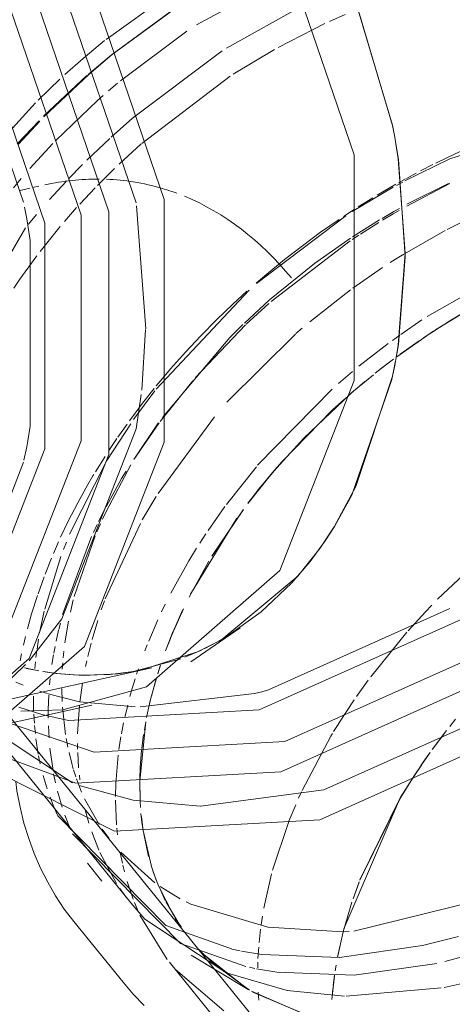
# Model space of a CAD drawing. Header units: millimetres. Extents: x -121 to 29920, y 1231 to 31888.
# Tile 51 of 106: x 9223 to 9271, y 12447 to 12556. Entities that reach past the tile are written whole.
import ezdxf

# ---------------------------------------------------------------- set-up
doc = ezdxf.new("R2010")
doc.units = ezdxf.units.MM
doc.linetypes.add('ADSK_Осевая', pattern=[700, 500, -100, 0, -100])
doc.layers.add('P-PIPE-____-CNTR', color=3, linetype='ADSK_Осевая', lineweight=20)
doc.layers.add('P-PIPE-____-OTLN', color=3, linetype='Continuous', lineweight=20)

# ---------------------------------------------------------------- blocks, each defined once
blk = doc.blocks.new('ADSK_ППР_Крестовина одноплоскостная канализационная - Одноплоскостная-V10-3D severage Left')
at = {"layer": 'P-PIPE-____-OTLN', "color": 10}
for p, q in [((-15515.9, 12540.05), (-15517.27, 12539.35)), ((-15517.77, 12539.1), (-15518.84, 12538.51)), ((-15520.02, 12537.86), (-15522.09, 12536.65)), ((-15519.25, 12538.11), (-15519.95, 12537.73)), ((-15518.94, 12538.45), (-15519.72, 12538.03)), ((-15514.02, 12537.94), (-15518.82, 12535.43)), ((-15514.16, 12537.96), (-15518.79, 12535.64)), ((-15520.31, 12537.53), (-15524.86, 12534.82)), ((-15522.59, 12536.34), (-15524.21, 12535.34)), ((-15524.67, 12535.04), (-15525.82, 12534.28)), ((-15520.25, 12534.82), (-15521.55, 12534.06)), ((-15520.31, 12534.58), (-15521.49, 12533.87)), ((-15519.65, 12534.96), (-15520.31, 12534.58)), ((-15519.63, 12535.17), (-15520.25, 12534.82)), ((-15525.58, 12534.35), (-15535.5, 12526.83)), ((-15521.83, 12533.9), (-15524.84, 12532)), ((-15521.91, 12533.61), (-15523.95, 12532.32)), ((-15524.14, 12532.19), (-15524.87, 12531.71)), ((-15525.09, 12531.56), (-15533.89, 12524.83)), ((-15525.06, 12531.85), (-15529.05, 12529.05)), ((-15529.05, 12529.05), (-15534.04, 12525.02)), ((-15507.18, 12528.47), (-15516.53, 12523.17)), ((-15536.33, 12526.1), (-15546.64, 12515.09)), ((-15534.1, 12524.96), (-15536.84, 12522.43)), ((-15534.12, 12524.62), (-15536.66, 12522.3)), ((-15517.12, 12522.79), (-15519.48, 12521.16)), ((-15536.72, 12522.24), (-15542.29, 12516.36)), ((-15537.01, 12522.27), (-15538.47, 12520.81)), ((-15538.47, 12520.81), (-15545.95, 12511.93)), ((-15520.87, 12520.15), (-15524.13, 12517.62)), ((-15519.58, 12521.09), (-15520.4, 12520.5)), ((-15524.83, 12517.04), (-15526.38, 12515.72)), ((-15545.77, 12516.47), (-15546.63, 12515.44)), ((-15542.59, 12516.02), (-15546.2, 12511.48)), ((-15546.81, 12514.88), (-15549.15, 12511.71)), ((-15527.1, 12515.08), (-15535.38, 12506.62)), ((-15548.87, 12512.56), (-15549.61, 12511.57)), ((-15549.47, 12511.24), (-15552.11, 12507.13)), ((-15549.88, 12511.18), (-15550.89, 12509.75)), ((-15546.32, 12511.32), (-15549.14, 12507.26)), ((-15546.41, 12511.29), (-15549.11, 12507.25)), ((-15551, 12509.59), (-15551.89, 12508.25)), ((-15552.11, 12507.13), (-15556.27, 12498.94)), ((-15552.32, 12507.6), (-15553.37, 12505.9)), ((-15549.48, 12506.65), (-15552.23, 12501.42)), ((-15549.98, 12505.96), (-15550.49, 12505.14)), ((-15535.52, 12506.46), (-15538.84, 12502.27)), ((-15553.57, 12505.58), (-15553.67, 12505.43)), ((-15550.49, 12505.14), (-15552.21, 12502)), ((-15552.31, 12501.81), (-15553.04, 12500.35)), ((-15539.02, 12502.03), (-15540.88, 12499.37)), ((-15552.23, 12501.42), (-15552.6, 12500.64)), ((-15553.19, 12500.04), (-15553.61, 12499.16)), ((-15552.83, 12500.12), (-15553.23, 12499.22)), ((-15553.82, 12498.71), (-15557.04, 12490.03)), ((-15553.41, 12498.78), (-15555.74, 12492.03)), ((-15541.14, 12498.99), (-15541.8, 12497.97)), ((-15558.05, 12496.81), (-15557.49, 12498.1)), ((-15556.62, 12498.08), (-15556.94, 12497.27)), ((-15542.16, 12497.41), (-15543.01, 12496.01)), ((-15557.25, 12496.47), (-15559.03, 12490.62)), ((-15558.98, 12494.52), (-15558.29, 12496.28)), ((-15543.01, 12496.01), (-15545.03, 12492.38)), ((-15515.38, 12491.72), (-15510.9, 12495.95)), ((-15559.77, 12492.34), (-15559.1, 12494.22)), ((-15555.85, 12491.65), (-15556.17, 12490.3)), ((-15545.63, 12491.19), (-15546.05, 12490.33)), ((-15516.71, 12490.34), (-15516.02, 12491.06)), ((-15559.08, 12490.41), (-15559.59, 12487.97)), ((-15518.64, 12488.22), (-15516.71, 12490.34)), ((-15557.29, 12489.08), (-15557.47, 12488.37)), ((-15556.39, 12489.28), (-15556.8, 12486.88)), ((-15546.47, 12489.42), (-15547.48, 12487.07)), ((-15561.39, 12486.6), (-15561.16, 12487.58)), ((-15557.49, 12488.27), (-15557.76, 12487.07)), ((-15522.81, 12483.09), (-15518.79, 12488.05)), ((-15559.71, 12487.3), (-15559.88, 12486.18)), ((-15557.88, 12486.46), (-15558.02, 12485.71)), ((-15547.64, 12486.66), (-15547.9, 12486)), ((-15561.74, 12484.86), (-15561.59, 12485.64)), ((-15559.9, 12486.07), (-15560, 12485.25)), ((-15558.05, 12485.55), (-15558.22, 12484.48)), ((-15556.91, 12485.96), (-15556.99, 12485.2)), ((-15560.06, 12484.75), (-15560.13, 12484.02)), ((-15557.03, 12484.65), (-15557.08, 12483.95)), ((-15548.62, 12484), (-15548.83, 12483.38)), ((-15558.42, 12482.92), (-15558.49, 12482.19)), ((-15548.98, 12482.89), (-15549.32, 12481.78)), ((-15524.39, 12480.91), (-15523.08, 12482.73)), ((-15560.28, 12480.94), (-15560.26, 12479.27)), ((-15558.57, 12481.07), (-15558.63, 12479.45)), ((-15557.13, 12481.81), (-15557.09, 12480.34)), ((-15549.32, 12481.78), (-15549.56, 12480.92)), ((-15557.06, 12479.71), (-15556.72, 12476.7)), ((-15549.81, 12479.96), (-15550.14, 12478.56)), ((-15526.34, 12477.96), (-15524.65, 12480.53)), ((-15560.24, 12478.96), (-15560.18, 12477.93)), ((-15558.63, 12479.45), (-15558.63, 12478.49)), ((-15560.16, 12477.69), (-15560.07, 12476.79)), ((-15558.62, 12477.66), (-15558.55, 12476.3)), ((-15550.27, 12477.99), (-15550.51, 12476.74)), ((-15526.93, 12477), (-15526.37, 12477.91)), ((-15513.38, 12478.39), (-15514.04, 12477.58)), ((-15550.56, 12476.44), (-15550.78, 12475.01)), ((-15530.44, 12470.45), (-15527.25, 12476.48)), ((-15527.23, 12476.51), (-15527.05, 12476.81)), ((-15514.4, 12477.11), (-15515.98, 12475.02)), ((-15514.67, 12476.76), (-15515.97, 12475.03)), ((-15560, 12476.21), (-15559.74, 12474.49)), ((-15556.65, 12476.24), (-15556.46, 12475.27)), ((-15559.71, 12474.33), (-15559.52, 12473.43)), ((-15558.45, 12475.18), (-15558.1, 12472.67)), ((-15556.33, 12474.68), (-15556.03, 12473.46)), ((-15550.86, 12474.37), (-15551.12, 12471.28)), ((-15516.35, 12474.5), (-15517.24, 12473.23)), ((-15516.26, 12474.63), (-15517.14, 12473.37)), ((-15556.03, 12473.46), (-15555.85, 12472.85)), ((-15517.19, 12473.29), (-15518.04, 12472.03)), ((-15559.2, 12472.12), (-15558.75, 12470.63)), ((-15558.04, 12472.3), (-15557.83, 12471.31)), ((-15555.83, 12472.77), (-15555.58, 12471.99)), ((-15517.85, 12472.32), (-15519.53, 12469.65)), ((-15555.5, 12471.77), (-15554.93, 12470.27)), ((-15551.13, 12471.26), (-15551.16, 12469.8)), ((-15557.61, 12470.37), (-15557.1, 12468.59)), ((-15530.83, 12469.59), (-15530.5, 12470.31)), ((-15558.43, 12469.71), (-15558.16, 12469.01)), ((-15554.6, 12469.54), (-15552.98, 12466.66)), ((-15551.16, 12469.4), (-15551.04, 12466.64)), ((-15531.91, 12467.03), (-15531.15, 12468.87)), ((-15519.53, 12469.65), (-15525.79, 12455.08)), ((-15556.8, 12467.7), (-15556.17, 12466.12)), ((-15533.73, 12461.6), (-15531.92, 12467)), ((-15552.64, 12466.16), (-15551.88, 12465.12)), ((-15551.01, 12466.26), (-15550.93, 12465.52)), ((-15550.63, 12463.52), (-15550.4, 12462.39)), ((-15550.58, 12463.59), (-15546.79, 12460.2)), ((-15550.35, 12462.17), (-15550.17, 12461.41)), ((-15534.7, 12457.38), (-15533.84, 12461.19)), ((-15549.86, 12460.33), (-15549.2, 12458.38)), ((-15524.1, 12460.29), (-15524.78, 12458.43)), ((-15546.19, 12459.77), (-15543.98, 12458.42)), ((-15524.7, 12454.8), (-15505.29, 12459.63)), ((-15549.06, 12458.01), (-15548.57, 12456.87)), ((-15542.79, 12457.82), (-15534.25, 12455.26)), ((-15524.91, 12458.04), (-15525.88, 12454.73)), ((-15534.99, 12455.51), (-15534.85, 12456.47)), ((-15535.22, 12453.55), (-15535.06, 12455.04)), ((-15534.19, 12455.25), (-15525.92, 12454.74)), ((-15525.88, 12454.73), (-15526.51, 12451.88)), ((-15525.88, 12454.74), (-15526.5, 12451.93)), ((-15535.34, 12451.78), (-15535.26, 12453.04)), ((-15535.37, 12450.73), (-15535.35, 12451.36)), ((-15526.66, 12451.03), (-15526.76, 12450.4)), ((-15526.84, 12449.87), (-15527.12, 12447.21)), ((-15526.83, 12449.91), (-15526.97, 12448.82)), ((-15535.26, 12447.14), (-15535.32, 12448.04)), ((-15527.01, 12448.46), (-15527.1, 12447.49))]:
    blk.add_line(p, q, dxfattribs=at)
at = {"layer": 'P-PIPE-____-OTLN', "color": 9}
for p, q in [((-15558.16, 12469.01), (-15557.79, 12468.13)), ((-15543.33, 12458.08), (-15542.79, 12457.82)), ((-15548.45, 12456.61), (-15545.43, 12451.68)), ((-15525.92, 12454.74), (-15525.21, 12454.77)), ((-15517.05, 12453.21), (-15513.05, 12454.23)), ((-15538.23, 12452.83), (-15537.3, 12452.63)), ((-15537.17, 12452.6), (-15534.9, 12452.22)), ((-15514.58, 12451.45), (-15511.4, 12452.28)), ((-15544.49, 12450.56), (-15539.14, 12445.96)), ((-15536.27, 12450.8), (-15535.67, 12450.67)), ((-15535.51, 12450.64), (-15533.23, 12450.26))]:
    blk.add_line(p, q, dxfattribs=at)
at = {"layer": 'P-PIPE-____-OTLN', "color": 22}
for p, q in [((-15554.28, 12462.37), (-15552.67, 12460.38)), ((-15555.79, 12455.9), (-15550.33, 12449.14)), ((-15545.18, 12451.37), (-15529.39, 12431.87))]:
    blk.add_line(p, q, dxfattribs=at)
at = {"layer": 'P-PIPE-____-OTLN', "color": 10}
for points in [[(-15498.21, 12545.69, 0), (-15514.03, 12540.68, 0), (-15519.03, 12538.23, 0)], [(-15511.34, 12542.17, 0), (-15513.37, 12541.27, 0), (-15515.58, 12540.22, 0)], [(-15526.31, 12533.96, 0), (-15528.38, 12532.52, 0), (-15530.41, 12531.03, 0), (-15532.4, 12529.48, 0), (-15534.35, 12527.88, 0), (-15535.53, 12526.86, 0)], [(-15536.56, 12525.96, 0), (-15538.12, 12524.53, 0), (-15539.94, 12522.79, 0), (-15541.69, 12521.01, 0), (-15543.4, 12519.19, 0), (-15545.05, 12517.33, 0), (-15545.77, 12516.47, 0)], [(-15546.86, 12515.15, 0), (-15548.16, 12513.52, 0), (-15548.87, 12512.56, 0)], [(-15557.26, 12498.62, 0), (-15556.41, 12500.4, 0), (-15555.35, 12502.45, 0), (-15554.22, 12504.49, 0), (-15553.67, 12505.43, 0)], [(-15560.94, 12488.43, 0), (-15560.49, 12490.09, 0), (-15559.84, 12492.15, 0)], [(-15518.04, 12472.03, 0), (-15519.53, 12469.65, 0), (-15524.01, 12460.51, 0)]]:
    blk.add_polyline3d(points, dxfattribs=at)
at = {"layer": 'P-PIPE-____-OTLN', "color": 22}
for points in [[(-15550.33, 12449.14, 0), (-15549.19, 12447.82, 0), (-15547.97, 12446.57, 0)], [(-15555.79, 12455.9, 0), (-15556.85, 12457.28, 0), (-15557.82, 12458.73, 0), (-15558.7, 12460.25, 0), (-15559.49, 12461.82, 0), (-15560.2, 12463.44, 0), (-15560.81, 12465.11, 0), (-15561.34, 12466.84, 0), (-15561.77, 12468.61, 0), (-15562.11, 12470.41, 0), (-15562.25, 12471.47, 0)], [(-15557.79, 12468.13, 0), (-15557.56, 12467.63, 0), (-15545.56, 12455.43, 0), (-15538.29, 12452.84, 0)], [(-15555.94, 12465.63, 0), (-15543.94, 12453.43, 0), (-15536.67, 12450.89, 0)], [(-15534.9, 12452.22, 0), (-15526.27, 12451.9, 0), (-15517.05, 12453.21, 0)], [(-15533.23, 12450.26, 0), (-15524.66, 12449.91, 0), (-15515.46, 12451.24, 0)]]:
    blk.add_polyline3d(points, dxfattribs=at)
blk = doc.blocks.new('ADSK_ППР_Отвод канализационный_Составной - Отвод раструбный-V11-3D severage Left')
at = {"layer": 'P-PIPE-____-OTLN', "color": 10}
for p, q in [((-15531.59, 12561.32), (-15542.18, 12555.58)), ((-15544.55, 12557.42), (-15551.65, 12552.21)), ((-15530.21, 12557.81), (-15538.83, 12552.99)), ((-15525.64, 12556.72), (-15527.38, 12555.96)), ((-15527.9, 12555.72), (-15533.1, 12553.08)), ((-15543.25, 12554.88), (-15550.62, 12549.37)), ((-15552.37, 12553.83), (-15554.77, 12551.84)), ((-15551.65, 12552.21), (-15554.2, 12550.06)), ((-15551.55, 12552.27), (-15554.14, 12550.08)), ((-15539.3, 12552.68), (-15549.27, 12545.2)), ((-15533.5, 12552.86), (-15538.08, 12550.09)), ((-15554.77, 12551.84), (-15556.78, 12550.05)), ((-15554.34, 12549.94), (-15559.16, 12545.43)), ((-15554.14, 12550.08), (-15559.12, 12545.37)), ((-15538.44, 12549.86), (-15548.24, 12542.41)), ((-15557.35, 12549.53), (-15559.74, 12547.22)), ((-15550.94, 12549.1), (-15551.94, 12548.25)), ((-15552.54, 12547.73), (-15553.18, 12547.16)), ((-15560.05, 12546.9), (-15564.09, 12542.5)), ((-15553.18, 12547.16), (-15557.79, 12542.74)), ((-15559.66, 12544.92), (-15562.08, 12542.35)), ((-15559.58, 12544.89), (-15561.94, 12542.33)), ((-15549.27, 12545.2), (-15551.63, 12543.11)), ((-15558.11, 12542.41), (-15560.69, 12539.61)), ((-15551.8, 12542.95), (-15554.34, 12540.54)), ((-15548.31, 12542.34), (-15550.77, 12540.09)), ((-15554.82, 12540.07), (-15556.39, 12538.46)), ((-15551.27, 12539.62), (-15553.18, 12537.71)), ((-15561.63, 12538.51), (-15562.48, 12537.48)), ((-15556.66, 12538.17), (-15558.5, 12536.17)), ((-15553.44, 12537.45), (-15555.13, 12535.65)), ((-15559.95, 12534.5), (-15560.82, 12533.44)), ((-15555.48, 12535.26), (-15556.83, 12533.72)), ((-15510.79, 12534.57), (-15514.32, 12532.83)), ((-15557.3, 12533.16), (-15559.53, 12530.39)), ((-15514.55, 12532.71), (-15519.06, 12530.14)), ((-15519.15, 12530.09), (-15520.05, 12529.53)), ((-15559.89, 12529.91), (-15561.78, 12527.31)), ((-15520.05, 12529.53), (-15520.65, 12529.15)), ((-15521.5, 12528.59), (-15524.81, 12526.3)), ((-15561.78, 12527.31), (-15562.46, 12526.3)), ((-15525.05, 12526.13), (-15529.58, 12522.58)), ((-15515.62, 12521.68), (-15512.71, 12523.47)), ((-15516.96, 12520.78), (-15514.04, 12522.67)), ((-15514.04, 12522.67), (-15512.9, 12523.36)), ((-15530.43, 12521.86), (-15531.12, 12521.26)), ((-15519.93, 12518.69), (-15515.81, 12521.56)), ((-15531.18, 12521.21), (-15538.8, 12513.62)), ((-15519.54, 12518.97), (-15517.45, 12520.45)), ((-15522.32, 12516.85), (-15520.82, 12518.01)), ((-15521.75, 12517.3), (-15520.3, 12518.41)), ((-15525.08, 12514.55), (-15522.51, 12516.69)), ((-15524.59, 12514.97), (-15523.45, 12515.93)), ((-15525.38, 12514.28), (-15524.69, 12514.89)), ((-15530.25, 12509.64), (-15525.1, 12514.53)), ((-15527.09, 12512.73), (-15525.73, 12513.97)), ((-15540.18, 12512.02), (-15546.42, 12503.49)), ((-15533.97, 12505.52), (-15530.25, 12509.64)), ((-15535, 12504.26), (-15533.51, 12506.05)), ((-15536.43, 12502.42), (-15534.15, 12505.3)), ((-15536.48, 12502.35), (-15535.04, 12504.21)), ((-15546.65, 12503.13), (-15548.19, 12500.54)), ((-15540.46, 12496.51), (-15537, 12501.66)), ((-15542.84, 12492.27), (-15537.67, 12500.74)), ((-15548.4, 12500.16), (-15552.3, 12491.76)), ((-15542.96, 12492.02), (-15540.81, 12495.94)), ((-15552.37, 12491.56), (-15552.74, 12490.53)), ((-15544.74, 12488.18), (-15543.62, 12490.67)), ((-15544.72, 12488.21), (-15543.71, 12490.5)), ((-15553.13, 12489.37), (-15553.77, 12487.24)), ((-15545.61, 12485.98), (-15545.02, 12487.51)), ((-15545.6, 12486), (-15545.06, 12487.38)), ((-15545.03, 12487.46), (-15544.76, 12488.11)), ((-15553.88, 12486.83), (-15554.25, 12485.35)), ((-15561.26, 12484.08), (-15559.7, 12483.76)), ((-15560.28, 12483.87), (-15561.06, 12484.04)), ((-15554.36, 12484.87), (-15554.49, 12484.25)), ((-15546.48, 12483.42), (-15546.17, 12484.38)), ((-15546.47, 12483.46), (-15546.19, 12484.32)), ((-15559.23, 12483.68), (-15557.74, 12483.47)), ((-15557.67, 12483.46), (-15559.21, 12483.67)), ((-15557.74, 12483.47), (-15555.83, 12483.3)), ((-15554.76, 12483.26), (-15557.67, 12483.46)), ((-15555.21, 12483.27), (-15551.81, 12483.34)), ((-15550.91, 12483.43), (-15554.74, 12483.26)), ((-15551.81, 12483.34), (-15549.17, 12483.67)), ((-15548.45, 12483.8), (-15550.91, 12483.43)), ((-15547.18, 12480.96), (-15546.6, 12483.01)), ((-15562.23, 12482.52), (-15561.44, 12482.18)), ((-15554.84, 12482.4), (-15555.13, 12480.28)), ((-15547.23, 12480.72), (-15546.66, 12482.81)), ((-15559.56, 12481.5), (-15558.73, 12481.23)), ((-15558.63, 12481.2), (-15555.17, 12480.33)), ((-15555.17, 12479.94), (-15555.37, 12476.74)), ((-15547.72, 12478.58), (-15547.27, 12480.6)), ((-15547.43, 12479.89), (-15547.23, 12480.72)), ((-15548.48, 12471.51), (-15547.81, 12478.1)), ((-15547.96, 12477.2), (-15547.84, 12477.87)), ((-15548.25, 12475.11), (-15548.04, 12476.7)), ((-15555.38, 12475.68), (-15555.37, 12475.04)), ((-15555.36, 12474.69), (-15555.26, 12472.97)), ((-15555.18, 12472.17), (-15555.12, 12471.63)), ((-15548.43, 12469.3), (-15548.48, 12471.63)), ((-15548.44, 12469.28), (-15548.48, 12471.47)), ((-15548.39, 12468.59), (-15548.44, 12469.28)), ((-15548.39, 12468.55), (-15548.43, 12469.3)), ((-15554.52, 12468.32), (-15554.11, 12466.81)), ((-15548.23, 12466.95), (-15548.34, 12467.9)), ((-15548.09, 12465.97), (-15548.3, 12467.56)), ((-15548.1, 12466.02), (-15548.23, 12466.95)), ((-15553.81, 12465.87), (-15553.03, 12463.84)), ((-15547.17, 12462.02), (-15548.1, 12466.02)), ((-15547.49, 12463.13), (-15548.03, 12465.63)), ((-15552.91, 12463.58), (-15551.05, 12460.12)), ((-15546.63, 12460.49), (-15547.17, 12462.02)), ((-15546.41, 12459.94), (-15547.01, 12461.54)), ((-15550.69, 12459.58), (-15550, 12458.62)), ((-15544.72, 12456.58), (-15546.41, 12459.94)), ((-15545.63, 12458.22), (-15546.33, 12459.73)), ((-15544.11, 12455.61), (-15545.58, 12458.12)), ((-15543.86, 12455.23), (-15544.52, 12456.24)), ((-15542.85, 12453.89), (-15543.1, 12454.21)), ((-15541.32, 12452.18), (-15541.89, 12452.78)), ((-15540.38, 12451.28), (-15541.83, 12452.72)), ((-15530.04, 12445.53), (-15536.06, 12448.13))]:
    blk.add_line(p, q, dxfattribs=at)
at = {"layer": 'P-PIPE-____-OTLN', "color": 9}
for p, q in [((-15524.53, 12558.33), (-15520.39, 12544.44)), ((-15561.38, 12535.86), (-15567.77, 12554.44)), ((-15520.39, 12544.43), (-15520.14, 12543.1)), ((-15519.76, 12540.69), (-15520.01, 12542.36)), ((-15519.74, 12540.62), (-15519, 12529.83)), ((-15561.03, 12534.03), (-15561.27, 12535.32)), ((-15547.81, 12521.78), (-15548.82, 12535.47)), ((-15560.64, 12510.95), (-15560.64, 12531.61)), ((-15519, 12529.78), (-15519.74, 12520.05)), ((-15548.25, 12514.98), (-15547.82, 12521.71)), ((-15519.98, 12518.61), (-15519.76, 12519.98)), ((-15520.14, 12517.71), (-15520.45, 12516.19)), ((-15520.45, 12516.17), (-15524.87, 12503.39)), ((-15561.33, 12507.18), (-15561.03, 12508.68)), ((-15567.77, 12490.72), (-15561.38, 12506.97)), ((-15524.89, 12503.35), (-15526.85, 12499.81)), ((-15528.48, 12497.37), (-15526.88, 12499.78)), ((-15529.55, 12495.93), (-15531.58, 12493.54)), ((-15531.61, 12493.51), (-15534.99, 12490.31)), ((-15534.16, 12481.64), (-15514.02, 12490.69)), ((-15538.8, 12487.59), (-15539.68, 12487.07)), ((-15542.04, 12485.87), (-15548.45, 12483.8)), ((-15543.47, 12485.27), (-15541.64, 12486.06)), ((-15563.8, 12481.91), (-15561.16, 12484.47)), ((-15549.17, 12483.67), (-15543.9, 12485.1)), ((-15548.42, 12479.75), (-15535.74, 12481.23)), ((-15561.91, 12479.72), (-15559.35, 12478.92)), ((-15555.16, 12480.32), (-15548.99, 12479.76)), ((-15561.69, 12479.26), (-15557.02, 12479.42)), ((-15565, 12477.31), (-15555.95, 12471.32)), ((-15555.2, 12471.03), (-15549.22, 12469.38)), ((-15549.22, 12469.38), (-15541.77, 12468.72)), ((-15536.42, 12448.33), (-15541.32, 12452.18)), ((-15536.28, 12448.25), (-15540.38, 12451.28)), ((-15538.71, 12450.13), (-15532.1, 12448.23)), ((-15514.66, 12448.56), (-15510.97, 12449.38)), ((-15530.06, 12445.54), (-15535.9, 12448.03)), ((-15532.1, 12448.23), (-15525.71, 12447.59)), ((-15525.54, 12447.59), (-15514.97, 12448.5))]:
    blk.add_line(p, q, dxfattribs=at)
at = {"layer": 'P-PIPE-____-OTLN', "color": 22}
for p, q in [((-15519, 12530.2), (-15519.76, 12540.69)), ((-15519.76, 12519.98), (-15519, 12530.2)), ((-15534.99, 12490.31), (-15538.8, 12487.59)), ((-15542.78, 12484.78), (-15537.31, 12488.55)), ((-15539.68, 12487.07), (-15542.04, 12485.87)), ((-15547.81, 12483.94), (-15547.13, 12484.09)), ((-15577.98, 12474.59), (-15553.78, 12479.95)), ((-15562.87, 12478.62), (-15542.85, 12453.89)), ((-15559.35, 12478.92), (-15556.4, 12478.25)), ((-15562.82, 12477.91), (-15553.55, 12474.72)), ((-15564.73, 12476.78), (-15549.48, 12457.95)), ((-15566.95, 12475.44), (-15555.59, 12471.29)), ((-15568.23, 12474.47), (-15551.26, 12465.95)), ((-15542.75, 12452.14), (-15536.42, 12448.33))]:
    blk.add_line(p, q, dxfattribs=at)
for points in [[(-15557.02, 12479.42, 0), (-15547.73, 12481.98, 0), (-15532.9, 12494.92, 0), (-15524.67, 12516.04, 0), (-15524.67, 12541.15, 0), (-15532.9, 12565.28, 0), (-15547.73, 12583.65, 0), (-15566.23, 12592.61, 0)], [(-15583.92, 12469.7, 0), (-15570.56, 12472.57, 0), (-15554.62, 12486.48, 0), (-15545.77, 12509.17, 0), (-15545.77, 12536.16, 0), (-15554.62, 12562.09, 0), (-15570.56, 12581.83, 0), (-15590.44, 12591.47, 0)], [(-15596.56, 12468.84, 0), (-15576.68, 12471.21, 0), (-15560.74, 12485.12, 0), (-15551.89, 12507.82, 0), (-15551.89, 12534.8, 0), (-15560.74, 12560.73, 0), (-15576.68, 12580.47, 0), (-15596.56, 12590.11, 0)], [(-15592.23, 12472.62, 0), (-15578.06, 12475.26, 0), (-15563.22, 12488.21, 0), (-15554.99, 12509.32, 0), (-15554.99, 12534.43, 0), (-15563.22, 12558.56, 0), (-15578.06, 12576.93, 0), (-15596.56, 12585.9, 0)], [(-15600.59, 12472.16, 0), (-15582.09, 12474.37, 0), (-15567.26, 12487.31, 0), (-15559.03, 12508.43, 0), (-15559.03, 12533.54, 0), (-15567.26, 12557.67, 0), (-15582.09, 12576.04, 0), (-15600.59, 12585, 0)], [(-15555.59, 12471.29, 0), (-15532.8, 12472.55, 0), (-15508.69, 12483.34, 0), (-15488.04, 12501.53, 0), (-15474.94, 12523.51, 0), (-15471.99, 12544.93, 0), (-15479.76, 12561.55, 0), (-15496.72, 12570.08, 0)], [(-15556.4, 12478.25, 0), (-15535.19, 12479.42, 0), (-15512.75, 12489.46, 0), (-15493.54, 12506.39, 0), (-15481.35, 12526.84, 0), (-15478.6, 12546.77, 0), (-15485.84, 12562.24, 0), (-15491.81, 12566.75, 0)], [(-15520.14, 12543.08, 0), (-15520.38, 12544.39, 0), (-15524.45, 12558.13, 0), (-15526.88, 12563.5, 0)], [(-15553.55, 12474.72, 0), (-15532.34, 12475.89, 0), (-15509.9, 12485.94, 0), (-15490.69, 12502.86, 0), (-15478.5, 12523.32, 0), (-15475.75, 12543.25, 0), (-15482.98, 12558.71, 0)], [(-15551.26, 12465.95, 0), (-15528.47, 12467.21, 0), (-15504.36, 12478, 0), (-15483.71, 12496.19, 0), (-15470.61, 12518.17, 0), (-15467.66, 12539.59, 0), (-15475.43, 12556.21, 0)], [(-15520.14, 12543.1, 0), (-15520.02, 12542.37, 0), (-15519.74, 12540.62, 0)], [(-15560.64, 12531.61, 0), (-15560.9, 12533.32, 0), (-15561.03, 12534.03, 0)], [(-15519.74, 12520.05, 0), (-15520.02, 12518.39, 0), (-15520.14, 12517.71, 0)], [(-15526.88, 12499.78, 0), (-15524.45, 12504.25, 0), (-15520.38, 12516.51, 0), (-15520.05, 12518.22, 0)], [(-15561.03, 12508.68, 0), (-15560.9, 12509.34, 0), (-15560.64, 12510.95, 0)], [(-15526.85, 12499.81, 0), (-15527.88, 12498.23, 0), (-15529.55, 12495.93, 0)], [(-15541.25, 12486.24, 0), (-15539.35, 12487.26, 0), (-15530.92, 12494.28, 0), (-15528.48, 12497.37, 0)], [(-15535.74, 12481.23, 0), (-15534.91, 12481.44, 0), (-15534.16, 12481.64, 0)]]:
    blk.add_polyline3d(points, dxfattribs=at)
at = {"layer": 'P-PIPE-____-OTLN', "color": 9}
for points in [[(-15548.87, 12535.79, 0), (-15557.11, 12559.92, 0), (-15560.92, 12566.15, 0)], [(-15560.77, 12484.89, 0), (-15557.11, 12489.56, 0), (-15548.87, 12510.68, 0), (-15548.31, 12514.49, 0)], [(-15541.72, 12468.72, 0), (-15528.01, 12470.55, 0), (-15505.57, 12480.59, 0), (-15499.66, 12484.78, 0)], [(-15549.48, 12457.95, 0), (-15547.89, 12456.17, 0), (-15538.92, 12450.22, 0)]]:
    blk.add_polyline3d(points, dxfattribs=at)
at = {"layer": 'P-PIPE-____-OTLN', "color": 10}
for points in [[(-15532.78, 12565.61, 0), (-15545.26, 12558.96, 0), (-15552.2, 12553.97, 0)], [(-15527.93, 12565.51, 0), (-15544.53, 12557.39, 0), (-15551.55, 12552.27, 0)], [(-15561.17, 12533.01, 0), (-15573.05, 12512.51, 0), (-15576.07, 12499.4, 0)], [(-15533.51, 12506.05, 0), (-15532.65, 12507.04, 0), (-15527.09, 12512.73, 0)], [(-15548.47, 12471.81, 0), (-15548.43, 12473, 0), (-15548.27, 12474.96, 0)]]:
    blk.add_polyline3d(points, dxfattribs=at)
for start_param, end_param in [(0.115214, 0.270668), (0.015274, 0.093311), (6.211312, 6.298459), (6.167695, 6.211312), (5.773437, 6.143452)]:
    blk.add_ellipse((-15559.02, 12481.08), major_axis=(10.41, 56.95), ratio=0.658698, start_param=start_param, end_param=end_param, dxfattribs=at)

msp = doc.modelspace()

# ---------------------------------------------------------------- linework, layer by layer
at = {"layer": 'P-PIPE-____-CNTR', "color": 10}
for p, q in [((9224.21, 12537.42), (9223.14, 12537.18)), ((9224.21, 12537.42), (9223.14, 12537.18)), ((9225.19, 12537.64), (9224.52, 12537.49)), ((9225.19, 12537.64), (9224.52, 12537.49))]:
    msp.add_line(p, q, dxfattribs=at)
at = {"layer": 'P-PIPE-____-OTLN', "color": 9}
for p, q in [((9264.88, 12542.36), (9265.14, 12540.69)), ((9265.14, 12519.98), (9264.91, 12518.61)), ((9258.01, 12499.78), (9256.41, 12497.37)), ((9243.26, 12486.06), (9241.43, 12485.27)), ((9240.99, 12485.1), (9235.72, 12483.67)), ((9244.51, 12451.28), (9248.62, 12448.25)), ((9249, 12448.03), (9254.84, 12445.54))]:
    msp.add_line(p, q, dxfattribs=at)
at = {"layer": 'P-PIPE-____-OTLN', "color": 22}
for p, q in [((9265.14, 12540.69), (9265.9, 12530.2)), ((9265.9, 12530.2), (9265.14, 12519.98)), ((8909.21, 12411.34), (9237.08, 12483.94)), ((9242.05, 12453.89), (9263.33, 12427.6))]:
    msp.add_line(p, q, dxfattribs=at)
at = {"layer": 'P-PIPE-____-OTLN', "color": 10}
for p, q in [((9270.85, 12522.67), (9267.93, 12520.78)), ((9272, 12523.36), (9270.85, 12522.67)), ((9267.44, 12520.45), (9265.36, 12518.97)), ((9264.59, 12518.41), (9263.14, 12517.3)), ((9261.44, 12515.93), (9260.31, 12514.97)), ((9260.21, 12514.89), (9259.51, 12514.28)), ((9259.16, 12513.97), (9257.8, 12512.73)), ((9251.38, 12506.06), (9249.91, 12504.28)), ((9249.87, 12504.23), (9248.44, 12502.39)), ((9247.93, 12501.7), (9244.45, 12496.53)), ((9244.09, 12495.94), (9241.91, 12491.97)), ((9241.25, 12490.62), (9240.14, 12488.15)), ((9239.82, 12487.36), (9239.29, 12486)), ((9240.11, 12488.08), (9239.85, 12487.44)), ((9225.19, 12483.76), (9223.6, 12484.1)), ((9238.7, 12484.32), (9238.42, 12483.46)), ((9227.19, 12483.47), (9225.67, 12483.68)), ((9229.11, 12483.3), (9227.19, 12483.47)), ((9233.1, 12483.34), (9229.73, 12483.27)), ((9235.72, 12483.67), (9233.1, 12483.34)), ((9238.23, 12482.81), (9237.66, 12480.72)), ((9237.66, 12480.72), (9237.46, 12479.89)), ((9237.05, 12477.87), (9236.93, 12477.2)), ((9236.85, 12476.7), (9236.64, 12475.11)), ((9268.96, 12475.08), (9270.25, 12476.79)), ((9267.79, 12473.43), (9268.67, 12474.68)), ((9266.89, 12472.08), (9267.74, 12473.35)), ((9265.37, 12469.65), (9266.89, 12472.08)), ((9236.42, 12471.63), (9236.46, 12469.3)), ((9236.46, 12469.3), (9236.51, 12468.55)), ((9260.87, 12460.5), (9265.37, 12469.65)), ((9236.6, 12467.56), (9236.81, 12465.97)), ((9236.86, 12465.63), (9237.41, 12463.13)), ((9237.88, 12461.54), (9238.48, 12459.94)), ((9260.11, 12458.42), (9260.79, 12460.28)), ((9238.48, 12459.94), (9240.17, 12456.58)), ((9259.01, 12454.73), (9259.98, 12458.04)), ((9240.38, 12456.24), (9241.04, 12455.23)), ((9258.38, 12451.88), (9259.01, 12454.73)), ((9241.79, 12454.21), (9242.04, 12453.89)), ((9243.06, 12452.72), (9244.51, 12451.28)), ((9258.13, 12450.4), (9258.23, 12451.03)), ((9257.92, 12448.82), (9258.06, 12449.91)), ((9257.8, 12447.49), (9257.88, 12448.46))]:
    msp.add_line(p, q, dxfattribs=at)
at = {"layer": 'P-PIPE-____-OTLN', "color": 22}
for points in [[(9258.01, 12563.5, 0), (9260.44, 12558.13, 0), (9264.51, 12544.39, 0), (9264.75, 12543.08, 0)], [(9264.84, 12518.22, 0), (9264.51, 12516.51, 0), (9260.44, 12504.25, 0), (9258.01, 12499.78, 0)], [(9256.41, 12497.37, 0), (9253.97, 12494.28, 0), (9245.54, 12487.26, 0), (9243.64, 12486.24, 0)]]:
    msp.add_polyline3d(points, dxfattribs=at)
at = {"layer": 'P-PIPE-____-OTLN', "color": 10}
for points in [[(9257.8, 12512.73, 0), (9252.24, 12507.04, 0), (9251.38, 12506.06, 0)], [(9236.63, 12474.96, 0), (9236.46, 12473, 0), (9236.42, 12471.81, 0)]]:
    msp.add_polyline3d(points, dxfattribs=at)

# ---------------------------------------------------------------- block references
for name in ['ADSK_ППР_Отвод канализационный_Составной - Отвод раструбный-V11-3D severage Left', 'ADSK_ППР_Крестовина одноплоскостная канализационная - Одноплоскостная-V10-3D severage Left']:
    msp.add_blockref(name, (24784.89, 0), dxfattribs=at)

doc.saveas('drawing.dxf')
